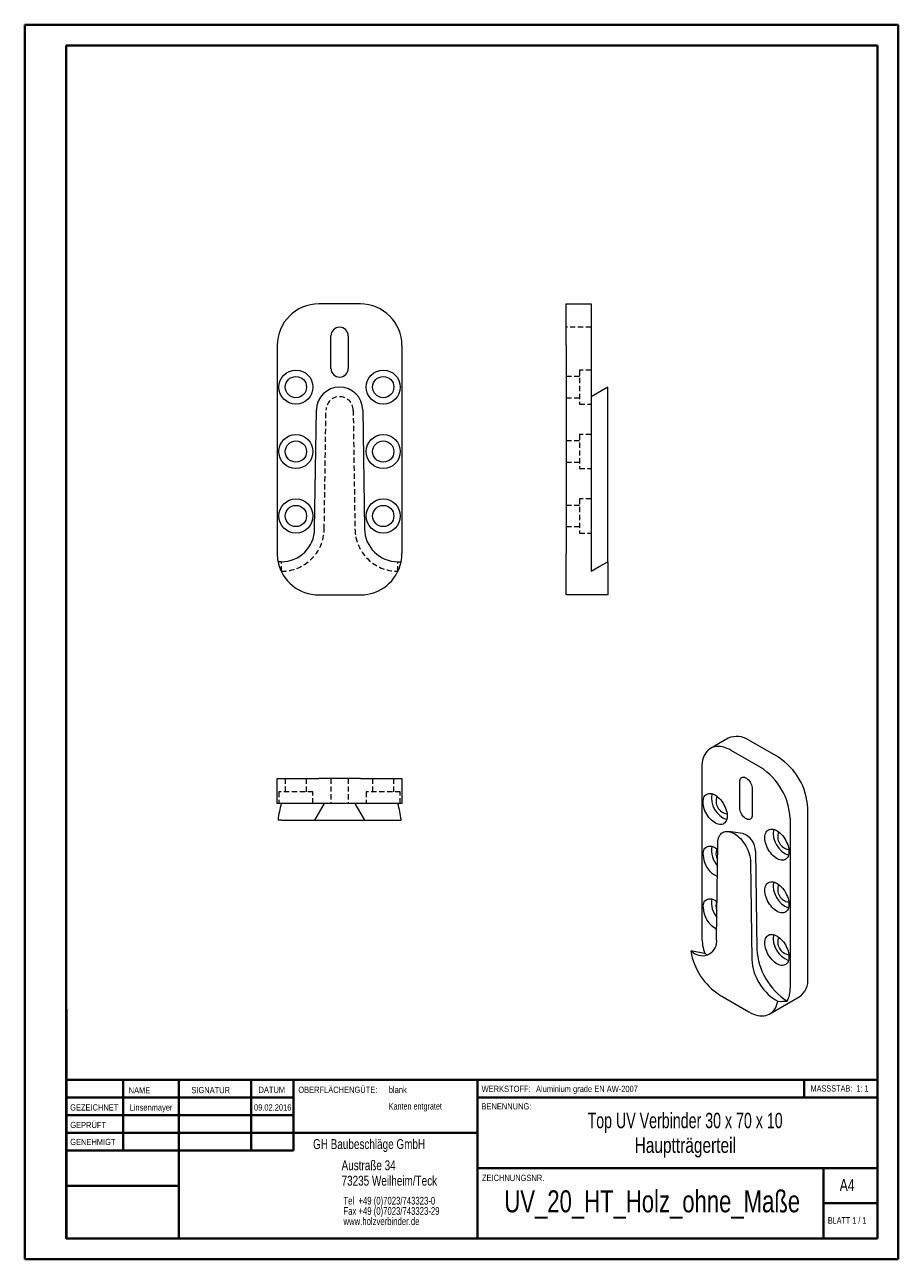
# Model space of a CAD drawing. Header units: millimetres. Extents: x 0 to 210, y 0 to 297.
import ezdxf

# ---------------------------------------------------------------- set-up
doc = ezdxf.new("R2010")
doc.units = ezdxf.units.MM
doc.linetypes.add('HIDDEN', pattern=[1.905, 1.27, -0.635])
doc.styles.add('SLDTEXTSTYLE0', font='TXT', dxfattribs={"width": 0.75})
doc.styles.add('SLDTEXTSTYLE1', font='TXT', dxfattribs={"width": 0.681818})
doc.styles.add('SLDTEXTSTYLE2', font='TXT', dxfattribs={"width": 0.7})
doc.styles.add('SLDTEXTSTYLE3', font='TXT', dxfattribs={"width": 0.689655})

# ---------------------------------------------------------------- blocks, each defined once
blk = doc.blocks.new('SW_NOTE_0')
at = {"color": 0, "linetype": 'Continuous', "lineweight": 0, "char_height": 1.8521, "attachment_point": 1, "style": 'SLDTEXTSTYLE0'}
for s, insert in [('Tel  +49 (0)7023/743323-0', (0, 2.39)), ('Fax +49 (0)7023/743323-29', (0, -0.08)), ('www.holzverbinder.de', (0, -2.55))]:
    blk.add_mtext(s, dxfattribs=dict(at, insert=insert))

msp = doc.modelspace()

# ---------------------------------------------------------------- linework, layer by layer
at = {"color": 7, "linetype": 'Continuous', "lineweight": 40}
for p, q in [((0.08, 0.21), (0.08, 297.21)), ((0.08, 297.21), (210.08, 297.21)), ((210.08, 0.21), (210.08, 297.21)), ((210.08, 292.21), (210.08, 297.21)), ((10.08, 292.21), (205.08, 292.21)), ((10.08, 5.21), (10.08, 292.21)), ((205.08, 5.21), (205.08, 292.21)), ((10.11, 60.37), (10.11, 5.12)), ((205.08, 43.37), (10.11, 43.37)), ((23.71, 43.37), (23.71, 26.37)), ((37.1, 43.37), (37.1, 5.12)), ((54.51, 43.37), (54.51, 26.38)), ((64.71, 26.39), (64.71, 43.37)), ((108.91, 43.37), (108.91, 5.12)), ((187.47, 39.12), (187.47, 43.37)), ((64.71, 39.1), (10.11, 39.1)), ((205.08, 39.12), (108.91, 39.12)), ((64.71, 34.87), (10.11, 34.87)), ((108.91, 30.62), (10.11, 30.62)), ((64.71, 26.39), (10.11, 26.37)), ((108.91, 22.12), (205.08, 22.12)), ((192.08, 5.21), (192.08, 22.21)), ((37.1, 17.87), (10.11, 17.87)), ((10.11, 13.71), (10.08, 13.71)), ((205.08, 13.71), (192.08, 13.71)), ((10.11, 9.46), (10.08, 9.46)), ((10.08, 5.21), (205.08, 5.21)), ((205.08, 5.21), (180.99, 5.21)), ((0.08, 0.21), (210.08, 0.21))]:
    msp.add_line(p, q, dxfattribs=at)
at = {"color": 7, "linetype": 'Continuous', "lineweight": 15}
for p, q in [((80.77, 230.03), (70.77, 230.03)), ((130.25, 230.03), (136.25, 230.03)), ((130.25, 220.03), (130.25, 230.03)), ((136.25, 230.03), (136.25, 220.03)), ((60.77, 220.03), (60.77, 170.03)), ((73.67, 214.53), (73.67, 222.33)), ((77.87, 222.33), (77.87, 214.53)), ((90.77, 220.03), (90.77, 170.03)), ((130.25, 220.03), (130.25, 170.03)), ((136.25, 220.03), (136.25, 170.03)), ((140.25, 210.03), (136.25, 207.72)), ((140.25, 204.53), (140.25, 210.03)), ((69.77, 175.91), (70.19, 204.53)), ((81.35, 204.53), (81.77, 175.91)), ((140.25, 175.91), (140.25, 204.53)), ((140.25, 168.03), (140.25, 175.91)), ((130.25, 160.03), (130.25, 170.03)), ((136.25, 170.03), (136.25, 165.72)), ((61.77, 168.03), (60.97, 168.03)), ((89.77, 168.03), (90.57, 168.03)), ((140.25, 168.03), (140.25, 160.03)), ((70.77, 160.03), (80.77, 160.03)), ((140.25, 160.03), (130.25, 160.03)), ((169.18, 125.56), (164.94, 123.11)), ((181.25, 120.98), (174.18, 125.07)), ((177.01, 118.54), (169.94, 122.62)), ((60.77, 109.89), (60.77, 115.89)), ((60.77, 115.89), (70.77, 115.89)), ((80.77, 115.89), (70.77, 115.89)), ((80.77, 115.89), (90.77, 115.89)), ((90.77, 115.89), (90.77, 109.89)), ((162.87, 118.53), (162.87, 77.71)), ((171.99, 108.78), (171.99, 115.15)), ((174.96, 113.43), (174.96, 107.06)), ((70.77, 109.89), (60.77, 109.89)), ((72.08, 109.89), (69.77, 105.89)), ((80.77, 109.89), (70.77, 109.89)), ((79.46, 109.89), (81.77, 105.89)), ((90.77, 109.89), (80.77, 109.89)), ((188.32, 67.91), (188.32, 108.74)), ((61.77, 105.89), (60.97, 105.89)), ((61.77, 105.89), (69.77, 105.89)), ((69.77, 105.89), (70.19, 105.89)), ((70.19, 105.89), (81.35, 105.89)), ((81.35, 105.89), (81.77, 105.89)), ((81.77, 105.89), (89.77, 105.89)), ((89.77, 105.89), (90.57, 105.89)), ((184.08, 106.29), (184.08, 65.46)), ((172.65, 102.66), (169.24, 103.13)), ((166.4, 77.2), (166.7, 100.4)), ((175.79, 98.39), (176.08, 74.85)), ((174.59, 95.85), (174.89, 72.3)), ((160.74, 74.03), (160.18, 74.36)), ((163.57, 73.78), (163.56, 73.79)), ((167.11, 63.83), (174.18, 59.74)), ((179.18, 59.25), (186.25, 63.33)), ((180.54, 62.6), (181.11, 62.28)), ((183.37, 62.35), (183.39, 62.34))]:
    msp.add_line(p, q, dxfattribs=at)
at = {"color": 7, "linetype": 'HIDDEN', "lineweight": 0}
for p, q in [((136.25, 224.43), (130.25, 224.43)), ((133.45, 214.13), (133.45, 205.93)), ((136.25, 214.13), (133.45, 214.13)), ((133.45, 212.58), (130.25, 212.58)), ((130.25, 207.48), (133.45, 207.48)), ((133.45, 205.93), (136.25, 205.93)), ((72.08, 175.88), (72.5, 204.5)), ((79.04, 204.5), (79.46, 175.88)), ((133.45, 197.08), (130.25, 197.08)), ((133.45, 198.63), (133.45, 190.43)), ((136.25, 198.63), (133.45, 198.63)), ((130.25, 191.98), (133.45, 191.98)), ((133.45, 190.43), (136.25, 190.43)), ((133.45, 181.58), (130.25, 181.58)), ((133.45, 183.13), (133.45, 174.93)), ((136.25, 183.13), (133.45, 183.13)), ((130.25, 176.48), (133.45, 176.48)), ((133.45, 174.93), (136.25, 174.93)), ((61.77, 165.72), (61.77, 168.03)), ((89.77, 165.72), (89.77, 168.03)), ((61.77, 165.72), (61.74, 165.72)), ((89.77, 165.72), (89.79, 165.72)), ((62.72, 115.89), (62.72, 112.69)), ((67.82, 112.69), (67.82, 115.89)), ((73.67, 115.89), (73.67, 109.89)), ((77.87, 115.89), (77.87, 109.89)), ((83.72, 115.89), (83.72, 112.69)), ((88.82, 112.69), (88.82, 115.89)), ((69.37, 112.69), (61.17, 112.69)), ((61.17, 112.69), (61.17, 109.89)), ((69.37, 109.89), (69.37, 112.69)), ((90.37, 112.69), (82.17, 112.69)), ((82.17, 112.69), (82.17, 109.89)), ((90.37, 109.89), (90.37, 112.69))]:
    msp.add_line(p, q, dxfattribs=at)
at = {"color": 7, "linetype": 'Continuous', "lineweight": 0}
for p, q in [((64.71, 39.12), (10.11, 39.12)), ((23.71, 5.21), (23.71, 5.12)), ((54.51, 5.21), (54.51, 5.12))]:
    msp.add_line(p, q, dxfattribs=at)
at = {"color": 7, "linetype": 'Continuous', "lineweight": 15, "flags": 128}
for points in [[(136.25, 165.72), (137.22, 166.28), (138.21, 166.85), (139.22, 167.44), (140.25, 168.03)], [(169.94, 122.62), (169.41, 122.9), (168.88, 123.13), (168.36, 123.32), (167.85, 123.46), (167.35, 123.54), (166.87, 123.58), (166.4, 123.56), (165.95, 123.5), (165.53, 123.38), (165.13, 123.21), (164.75, 123), (164.41, 122.73), (164.1, 122.42), (163.81, 122.07), (163.57, 121.67), (163.36, 121.24), (163.18, 120.76), (163.04, 120.25), (162.95, 119.71), (162.89, 119.13), (162.87, 118.53)], [(171.99, 115.15), (172.01, 115.42), (172.07, 115.66), (172.17, 115.86), (172.3, 116.02), (172.47, 116.13), (172.66, 116.19), (172.88, 116.2), (173.11, 116.16), (173.35, 116.07), (173.6, 115.93), (173.84, 115.74), (174.07, 115.52), (174.29, 115.26), (174.48, 114.97), (174.65, 114.67), (174.78, 114.35), (174.88, 114.04), (174.94, 113.73), (174.96, 113.43)], [(163.15, 110.21), (163.17, 110.58), (163.22, 110.92), (163.32, 111.23), (163.45, 111.51), (163.61, 111.75), (163.8, 111.95), (164.03, 112.1), (164.28, 112.21), (164.55, 112.26), (164.84, 112.27), (165.15, 112.23), (165.47, 112.15), (165.8, 112.01), (166.13, 111.83), (166.46, 111.61), (166.79, 111.34), (167.1, 111.04), (167.4, 110.71), (167.69, 110.35), (167.95, 109.97), (168.18, 109.56), (168.39, 109.15), (168.57, 108.72), (168.72, 108.29), (168.83, 107.87), (168.91, 107.45), (168.94, 107.05), (168.94, 106.67), (168.91, 106.31), (168.83, 105.98), (168.72, 105.69), (168.57, 105.43), (168.39, 105.21), (168.18, 105.04), (167.95, 104.91), (167.69, 104.82), (167.4, 104.79), (167.1, 104.81), (166.79, 104.87), (166.46, 104.98), (166.13, 105.14), (165.8, 105.34), (165.47, 105.58), (165.15, 105.87), (164.84, 106.18), (164.55, 106.53), (164.28, 106.9), (164.03, 107.3), (163.8, 107.71), (163.61, 108.13), (163.45, 108.56), (163.32, 108.98), (163.22, 109.4), (163.17, 109.81), (163.15, 110.21)], [(174.96, 107.06), (174.94, 106.79), (174.88, 106.55), (174.78, 106.35), (174.65, 106.19), (174.48, 106.08), (174.29, 106.02), (174.07, 106.01), (173.84, 106.05), (173.6, 106.14), (173.35, 106.28), (173.11, 106.47), (172.88, 106.69), (172.66, 106.95), (172.47, 107.24), (172.3, 107.54), (172.17, 107.86), (172.07, 108.17), (172.01, 108.48), (171.99, 108.78)], [(166.7, 100.4), (166.72, 100.83), (166.78, 101.23), (166.88, 101.6), (167.02, 101.94), (167.18, 102.24), (167.38, 102.5), (167.61, 102.72), (167.87, 102.9), (168.16, 103.03), (168.47, 103.11), (168.8, 103.15), (169.15, 103.14), (169.51, 103.08), (169.88, 102.97), (170.26, 102.81), (170.64, 102.61), (171.03, 102.37), (171.41, 102.09), (171.78, 101.76), (172.14, 101.41), (172.49, 101.02), (172.82, 100.6), (173.13, 100.16), (173.41, 99.7), (173.67, 99.23), (173.9, 98.74), (174.11, 98.25), (174.27, 97.75), (174.41, 97.26), (174.5, 96.77), (174.57, 96.3), (174.59, 95.85)], [(178, 101.63), (178.02, 102), (178.07, 102.35), (178.17, 102.66), (178.3, 102.94), (178.46, 103.18), (178.65, 103.37), (178.88, 103.53), (179.13, 103.63), (179.4, 103.69), (179.69, 103.7), (180, 103.66), (180.32, 103.57), (180.65, 103.44), (180.98, 103.26), (181.31, 103.04), (181.63, 102.77), (181.95, 102.47), (182.25, 102.14), (182.53, 101.78), (182.8, 101.39), (183.03, 100.99), (183.24, 100.57), (183.42, 100.15), (183.57, 99.72), (183.68, 99.3), (183.75, 98.88), (183.79, 98.48), (183.79, 98.1), (183.75, 97.74), (183.68, 97.41), (183.57, 97.11), (183.42, 96.86), (183.24, 96.64), (183.03, 96.46), (182.8, 96.33), (182.53, 96.25), (182.25, 96.22), (181.95, 96.23), (181.63, 96.3), (181.31, 96.41), (180.98, 96.57), (180.65, 96.77), (180.32, 97.01), (180, 97.29), (179.69, 97.61), (179.4, 97.96), (179.13, 98.33), (178.88, 98.73), (178.65, 99.14), (178.46, 99.56), (178.3, 99.98), (178.17, 100.41), (178.07, 100.83), (178.02, 101.24), (178, 101.63)], [(163.15, 97.55), (163.17, 97.92), (163.22, 98.26), (163.32, 98.58), (163.45, 98.85), (163.61, 99.09), (163.8, 99.29), (164.03, 99.44), (164.28, 99.55), (164.55, 99.61), (164.84, 99.62), (165.15, 99.58), (165.47, 99.49), (165.8, 99.35), (166.13, 99.17), (166.46, 98.95), (166.68, 98.78)], [(178, 88.98), (178.02, 89.35), (178.07, 89.69), (178.17, 90), (178.3, 90.28), (178.46, 90.52), (178.65, 90.72), (178.88, 90.87), (179.13, 90.98), (179.4, 91.03), (179.69, 91.04), (180, 91), (180.32, 90.92), (180.65, 90.78), (180.98, 90.6), (181.31, 90.38), (181.63, 90.12), (181.95, 89.82), (182.25, 89.48), (182.53, 89.12), (182.8, 88.74), (183.03, 88.33), (183.24, 87.92), (183.42, 87.49), (183.57, 87.06), (183.68, 86.64), (183.75, 86.23), (183.79, 85.82), (183.79, 85.44), (183.75, 85.08), (183.68, 84.75), (183.57, 84.46), (183.42, 84.2), (183.24, 83.98), (183.03, 83.81), (182.8, 83.68), (182.53, 83.6), (182.25, 83.56), (181.95, 83.58), (181.63, 83.64), (181.31, 83.75), (180.98, 83.91), (180.65, 84.11), (180.32, 84.35), (180, 84.64), (179.69, 84.95), (179.4, 85.3), (179.13, 85.67), (178.88, 86.07), (178.65, 86.48), (178.46, 86.9), (178.3, 87.33), (178.17, 87.75), (178.07, 88.18), (178.02, 88.58), (178, 88.98)], [(163.15, 84.89), (163.17, 85.26), (163.22, 85.61), (163.32, 85.92), (163.45, 86.2), (163.61, 86.44), (163.8, 86.63), (164.03, 86.79), (164.28, 86.89), (164.55, 86.95), (164.84, 86.96), (165.15, 86.92), (165.47, 86.83), (165.8, 86.7), (166.13, 86.52), (166.46, 86.29), (166.52, 86.25)], [(178, 76.32), (178.02, 76.69), (178.07, 77.04), (178.17, 77.35), (178.3, 77.63), (178.46, 77.86), (178.65, 78.06), (178.88, 78.21), (179.13, 78.32), (179.4, 78.38), (179.69, 78.39), (180, 78.35), (180.32, 78.26), (180.65, 78.13), (180.98, 77.95), (181.31, 77.72), (181.63, 77.46), (181.95, 77.16), (182.25, 76.83), (182.53, 76.47), (182.8, 76.08), (183.03, 75.68), (183.24, 75.26), (183.42, 74.84), (183.57, 74.41), (183.68, 73.98), (183.75, 73.57), (183.79, 73.17), (183.79, 72.78), (183.75, 72.43), (183.68, 72.1), (183.57, 71.8), (183.42, 71.54), (183.24, 71.33), (183.03, 71.15), (182.8, 71.02), (182.53, 70.94), (182.25, 70.91), (181.95, 70.92), (181.63, 70.98), (181.31, 71.1), (180.98, 71.25), (180.65, 71.45), (180.32, 71.7), (180, 71.98), (179.69, 72.3), (179.4, 72.64), (179.13, 73.02), (178.88, 73.41), (178.65, 73.82), (178.46, 74.24), (178.3, 74.67), (178.17, 75.1), (178.07, 75.52), (178.02, 75.93), (178, 76.32)], [(163.57, 73.78), (164.11, 73.49), (164.26, 73.42)], [(174.18, 59.74), (174.72, 59.46), (175.25, 59.22), (175.78, 59.03), (176.3, 58.9), (176.81, 58.81), (177.3, 58.78), (177.77, 58.8), (178.22, 58.88), (178.65, 59), (179.06, 59.18), (179.43, 59.41), (179.78, 59.69), (180.09, 60.01), (180.37, 60.38), (180.61, 60.8), (180.81, 61.25), (180.98, 61.75), (181.11, 62.28)]]:
    msp.add_lwpolyline(points, dxfattribs=at)
at = {"color": 7, "linetype": 'Continuous', "lineweight": 15}
for centre, radius in [((65.27, 210.03), 4.1), ((86.27, 210.03), 4.1), ((65.27, 210.03), 2.55), ((86.27, 210.03), 2.55), ((65.27, 194.53), 4.1), ((65.27, 194.53), 2.55), ((86.27, 194.53), 4.1), ((86.27, 194.53), 2.55), ((65.27, 179.03), 4.1), ((65.27, 179.03), 2.55), ((86.27, 179.03), 4.1), ((86.27, 179.03), 2.55)]:
    msp.add_circle(centre, radius, dxfattribs=at)
for centre, radius, start, end in [((70.77, 220.03), 10, 90, 180), ((80.77, 220.03), 10, 0, 90), ((75.77, 222.33), 2.1, 0, 180), ((75.77, 214.53), 2.1, 180, 0), ((75.77, 204.45), 5.58, 0.8457, 179.1575), ((61.77, 176.03), 8, 270, 359.1575), ((89.77, 176.03), 8, 180.8457, 270), ((70.77, 170.03), 10, 180, 191.537), ((80.77, 170.03), 10, 348.463, 0), ((70.77, 170.03), 10, 191.537, 270), ((80.77, 170.03), 10, 270, 348.463), ((171.25, 120.92), 5.08, 54.7213, 113.9682), ((173, 108.05), 15.34, 2.5548, 57.4452), ((168.75, 105.6), 15.34, 2.5548, 57.4452), ((170.85, 111.3), 5.68, 170.7636, 249.231), ((169.43, 110.48), 3.17, 159.1911, 260.8036), ((171.19, 98.3), 4.59, 1.1053, 71.5507), ((185.7, 102.73), 5.68, 170.7636, 249.231), ((184.27, 101.91), 3.17, 159.1911, 260.8036), ((170.78, 98.66), 5.61, 170.8494, 222.2375), ((168.8, 97.88), 2.57, 155.4915, 213.1809), ((169.19, 97.73), 6.04, 181.6843, 244.5919), ((185.7, 90.07), 5.68, 170.7636, 249.231), ((184.27, 89.25), 3.17, 159.1911, 260.8036), ((170.72, 86.01), 5.55, 170.7466, 219.9691), ((168.61, 85.26), 2.39, 154.2882, 207.3134), ((169.28, 85.11), 6.14, 182.0693, 242.3306), ((175.39, 77.9), 12.53, 180.8589, 199.1284), ((185.7, 77.42), 5.68, 170.7636, 249.231), ((184.27, 76.6), 3.17, 159.1911, 260.8036), ((175.58, 76.94), 15.61, 189.5246, 237.1517), ((162.95, 76.74), 3.49, 230.825, 7.7266), ((191.91, 75.7), 15.85, 183.0826, 237.4057), ((187.16, 72.96), 12.29, 183.0682, 237.4202), ((177.53, 65.27), 6.55, 333.4093, 1.6427), ((183.44, 67.36), 4.92, 304.916, 6.3962)]:
    msp.add_arc(centre, radius, start, end, dxfattribs=at)
at = {"color": 7, "linetype": 'HIDDEN', "lineweight": 0}
for centre, radius, start, end in [((75.77, 204.45), 3.27, 0.8457, 179.1575), ((61.77, 176.03), 10.31, 270, 359.1575), ((89.77, 176.03), 10.31, 180.8457, 270)]:
    msp.add_arc(centre, radius, start, end, dxfattribs=at)
at = {"color": 7, "linetype": 'Continuous', "lineweight": 15}
for centre, major_axis, ratio, start_param, end_param in [((70.77, 102.43), (0, 17.32), 0.57735, 1.125262, 1.369438), ((80.77, 102.43), (0, 17.32), 0.57735, 4.913747, 5.157923), ((164.66, 70.58), (14.13, -3.12), 0.201835, 1.693396, 1.937572), ((171.73, 66.5), (14.13, -3.12), 0.201835, 5.481881, 5.726057)]:
    msp.add_ellipse(centre, major_axis=major_axis, ratio=ratio, start_param=start_param, end_param=end_param, dxfattribs=at)

# ---------------------------------------------------------------- block references
at = {"color": 7, "linetype": 'Continuous', "lineweight": 0}
msp.add_blockref('SW_NOTE_0', (76.7, 12.85), dxfattribs=at)

# ---------------------------------------------------------------- texts
for s, insert, char_height, attachment_point, style in [('NAME', (25.07, 41.62), 1.5, 1, 'SLDTEXTSTYLE0'), ('SIGNATUR', (40.14, 41.68), 1.5, 1, 'SLDTEXTSTYLE0'), ('DATUM', (56.28, 41.74), 1.5, 1, 'SLDTEXTSTYLE0'), ('OBERFLÄCHENGÜTE:', (65.86, 41.74), 1.5, 1, 'SLDTEXTSTYLE0'), ('blank', (87.58, 41.8), 1.587, 1, 'SLDTEXTSTYLE0'), ('WERKSTOFF:', (109.91, 41.96), 1.5, 1, 'SLDTEXTSTYLE0'), ('Aluminium grade EN AW-2007', (122.99, 41.96), 1.5, 1, 'SLDTEXTSTYLE0'), ('MASSSTAB:  1: 1', (188.99, 42.07), 1.5, 1, 'SLDTEXTSTYLE2'), ('GEZEICHNET', (11, 37.51), 1.5, 1, 'SLDTEXTSTYLE0'), ('Linsenmayer', (30.45, 37.5), 1.4986, 2, 'SLDTEXTSTYLE0'), ('09.02.2016', (59.69, 37.5), 1.499, 2, 'SLDTEXTSTYLE0'), ('Kanten entgratet', (87.58, 37.84), 1.5875, 1, 'SLDTEXTSTYLE0'), ('BENENNUNG:', (109.88, 37.77), 1.5, 1, 'SLDTEXTSTYLE0'), ('Top UV Verbinder 30 x 70 x 10', (158.83, 35.46), 3.7042, 2, 'SLDTEXTSTYLE3'), ('GEPRÜFT', (11.03, 33.28), 1.5, 1, 'SLDTEXTSTYLE0'), ('Hauptträgerteil', (158.88, 29.52), 3.7042, 2, 'SLDTEXTSTYLE0'), ('GENEHMIGT', (11.02, 29.19), 1.5, 1, 'SLDTEXTSTYLE0'), ('GH Baubeschläge GmbH', (69.39, 29.13), 2.3813, 1, 'SLDTEXTSTYLE0'), ('Austraße 34', (76.25, 24.02), 2.3813, 1, 'SLDTEXTSTYLE0'), ('73235 Weilheim/Teck', (76.25, 20.32), 2.3813, 1, 'SLDTEXTSTYLE0'), ('ZEICHNUNGSNR.', (110, 20.55), 1.5, 1, 'SLDTEXTSTYLE0'), ('A4', (196, 19.52), 2.91, 1, 'SLDTEXTSTYLE0'), ('UV_20_HT_Holz_ohne_Maße', (150.93, 16.81), 5.2917, 2, 'SLDTEXTSTYLE0'), ('BLATT 1 / 1', (193.16, 10.36), 1.5875, 1, 'SLDTEXTSTYLE1')]:
    msp.add_mtext(s, dxfattribs=dict(at, insert=insert, char_height=char_height, attachment_point=attachment_point, style=style))

doc.saveas('drawing.dxf')
